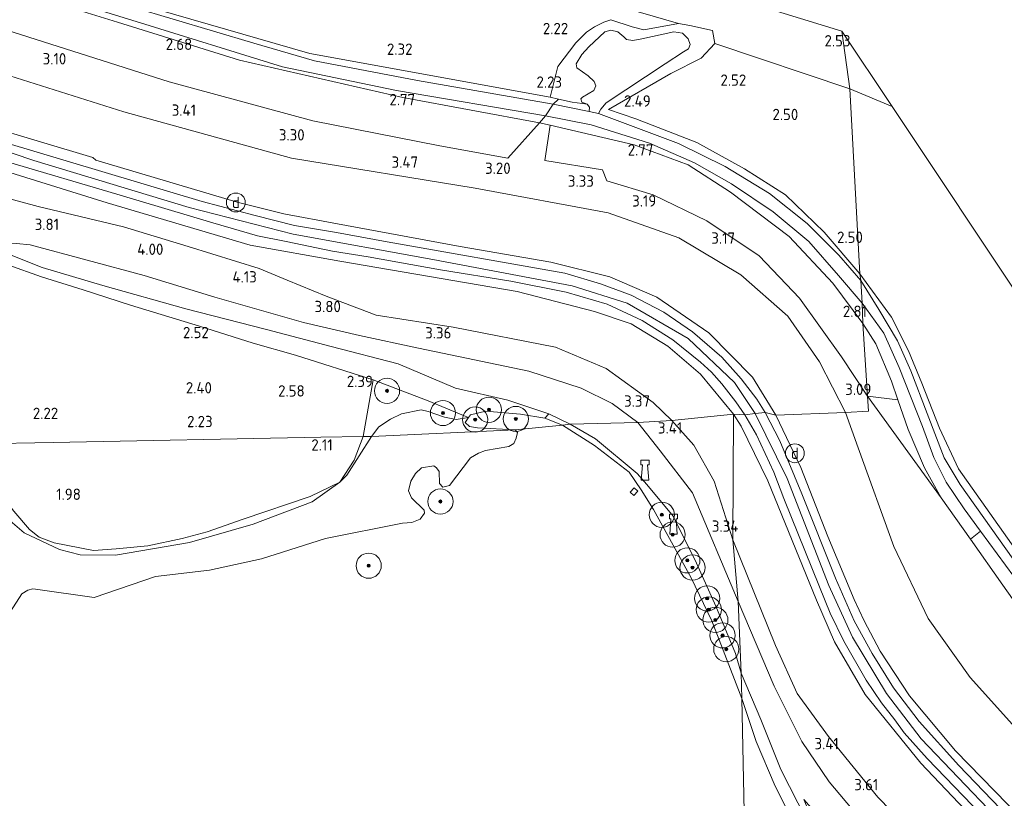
# Model space of a CAD drawing. Extents: x 141961 to 144947, y 416202 to 417778.
# Tile 120 of 122: x 144429 to 144586, y 417163 to 417287. Entities that reach past the tile are written whole.
import ezdxf
from ezdxf.enums import TextEntityAlignment as Align
from ezdxf.lldxf.tags import DXFTag

# ---------------------------------------------------------------- set-up
doc = ezdxf.new("R2010")
doc.units = 0
for name, color, linetype, lineweight in [('B-ME-BC-BETONVORM-GV', 50, 'Continuous', 18), ('B-ME-GR-BOOM-S', 90, 'Continuous', 25), ('B-ME-GR-GRAS-GV', 60, 'Continuous', 13), ('B-ME-GR-RIET-GV', 120, 'Continuous', 13), ('B-ME-GW-TALUD_KRUIN-G', 90, 'Continuous', 18), ('B-ME-GW-TALUD_TEEN-G', 90, 'Continuous', 18), ('B-ME-IE-MEUBILAIR_DIJKPAAL-S', 7, 'Continuous', 25), ('B-ME-IE-MEUBILAIR_WATERWEGMEUBILAIR-S', 150, 'Continuous', 25), ('B-ME-IE-TERREINAFSCHEIDING_KUNSTMATIG_HEKWERK-G', 20, 'IE-TERREINAFSCHEIDING-KUNSTMATIG', 18), ('B-ME-KG-GRENS_OPNAME-G', 210, 'KG-OPNAME', 18), ('B-ME-KW-KUNSTWERK_PONTON-GV', 170, 'Continuous', 18), ('B-ME-OB-BEKLEDING_STORTSTEEN-GV', 30, 'Continuous', 18), ('B-ME-OG-HOOGTEPUNT-S', 7, 'Continuous', 25), ('B-ME-OG-TERREIN_GROEN-GV', 7, 'Continuous', 18), ('B-ME-OG-WATER_POEL-GV', 7, 'Continuous', 18), ('B-ME-OG-WATER_SLOOT-G', 120, 'Continuous', 18), ('B-ME-OG-WATER_SLOOT-GV', 120, 'Continuous', 18), ('B-ME-WH-WINTERBED-G', 150, 'WH-WINTERBED', 18)]:
    doc.layers.add(name, color=color, linetype=linetype, lineweight=lineweight)
doc.styles.add('NLCS-ISO', font='NLCS-ISO.ttf')
doc.styles.add('NLCS-ISO-ANNOTATIVE-T18', font='NLCS-ISO.ttf', dxfattribs={"height": 1.8})
doc.styles.get("Standard").update_dxf_attribs({"font": 'arial.ttf'})
doc.linetypes.add('IE-TERREINAFSCHEIDING-KUNSTMATIG', pattern='A,4,[82,NLCS.SHX,S=0.75,R=90,X=0,Y=0],4,-2', length=10)
tags = doc.linetypes.add('KG-OPNAME', pattern='A,5.5,-2,["O",Standard,S=1.8,R=0,X=-0.5,Y=-0.9],-2,5.5,-2,[5,NLCS.SHX,S=0.75,R=0,X=0,Y=0],-2', length=19).pattern_tags.tags
tags[6] = DXFTag(74, 10)
tags = doc.linetypes.add('WH-WINTERBED', pattern='A,6,-3.5,["WB",Standard,S=1.8,R=0,X=-1.5,Y=-0.9],-3.5,6,-3.5,6,-3.5,6,-3.5,6,-3.5', length=51).pattern_tags.tags
tags[6] = DXFTag(74, 10)

# ---------------------------------------------------------------- blocks, each defined once
blk = doc.blocks.new('SAL-HOOGTELABEL-SO')
at = {"color": 0, "linetype": 'ByBlock', "lineweight": -2, "style": 'NLCS-ISO-ANNOTATIVE-T18'}
blk.add_attdef('HOOGTE', text='', height=1.8, dxfattribs=at).set_placement((2.79, 0), align=Align.RIGHT)
blk = doc.blocks.new('SGR-BOOM_01-SO')
at = {"linetype": 'ByBlock', "lineweight": 18}
h = blk.add_hatch(color=0, dxfattribs=at)
h.dxf.hatch_style = 1
edge = h.paths.add_edge_path()
edge.add_arc((0, 0), 0.25, 0, 360)
at = {"color": 0, "linetype": 'ByBlock', "lineweight": 18}
for radius in [2, 0.25]:
    blk.add_circle((0, 0), radius, dxfattribs=at)
blk = doc.blocks.new('SIE-DIJKPAAL-SO')
at = {"color": 0, "linetype": 'ByBlock', "lineweight": 18}
blk.add_circle((0, 0), 1.5, dxfattribs=at)
at = {"color": 0, "linetype": 'ByBlock', "lineweight": 18, "style": 'NLCS-ISO'}
blk.add_text('d', height=1.8, dxfattribs=at).set_placement((0, 0), align=Align.MIDDLE_CENTER)
blk = doc.blocks.new('SIE-WATER_BOLDER-SO')
at = {"color": 0, "linetype": 'ByBlock', "lineweight": 18}
blk.add_lwpolyline([(0.4, 0.87), (0.6, -1.59), (-0.6, -1.59), (-0.4, 0.87), (-0.65, 0.87), (-0.65, 1.59), (0.65, 1.59), (0.65, 0.87)], close=True, dxfattribs=at)

msp = doc.modelspace()

# ---------------------------------------------------------------- linework, layer by layer
at = {"layer": 'B-ME-BC-BETONVORM-GV'}
for points in [[(144427.09, 417267.44, 6.91), (144458.44, 417258.05, 7.07), (144466.84, 417255.87, 7.11), (144473.1, 417254.27, 7.07), (144479.77, 417253.12, 7.05), (144487.83, 417251.67, 7.05), (144516.01, 417246.67, 6.8), (144521.69, 417245.02, 6.83), (144526.57, 417243.17, 6.86), (144531.73, 417240.48, 6.92), (144536.29, 417237.37, 6.94), (144540.93, 417233.35, 6.87), (144544.01, 417229.92, 6.93), (144546.51, 417226.66, 6.92), (144547.83, 417224.59, 6.87), (144546.24, 417224.4, 6.92), (144544.59, 417224.19, 6.92), (144543.19, 417226.28, 6.87), (144540.96, 417229.12, 6.84), (144539.29, 417230.96, 6.95), (144537.57, 417232.54, 6.91), (144533.18, 417236.08, 6.93), (144528.33, 417239.16, 6.9), (144522.74, 417241.74, 6.92), (144516.26, 417243.68, 6.92), (144507.45, 417245.4, 6.96), (144496.3, 417247.22, 6.97), (144484.79, 417249.29, 7.14), (144479.16, 417250.16, 7.05), (144471.76, 417251.69, 7.07), (144467.21, 417252.62, 7.08), (144460.15, 417254.66, 7.18), (144444.89, 417259.24, 7.18), (144427.69, 417264.32, 7.03)], [(144586.47, 417156.23, 7.2), (144573.54, 417169.63, 7.19), (144569.92, 417173.68, 7.17), (144568.42, 417175.76, 7.14), (144566.32, 417178.47, 7.14), (144563.89, 417182.06, 7.12), (144560.35, 417188.26, 7.05), (144558.14, 417192.68, 7.06), (144556.44, 417196.89, 7), (144550.79, 417210.91, 6.92), (144549.19, 417215.07, 6.93), (144546.45, 417221.03, 6.9), (144544.59, 417224.19, 6.92), (144546.24, 417224.4, 6.92), (144547.83, 417224.59, 6.87), (144550.17, 417220.07, 6.88), (144553.67, 417211.66, 6.92), (144558.99, 417198.26, 6.94), (144561.95, 417191.48, 6.94), (144564.84, 417186.29, 6.94), (144568.23, 417180.82, 7.04), (144572.31, 417175.48, 7.06), (144578.57, 417168.52, 7.15), (144587.77, 417158.94, 7.16)]]:
    msp.add_polyline3d(points, dxfattribs=at)
at = {"layer": 'B-ME-GR-GRAS-GV'}
for points in [[(144560.01, 417285.14, 2.48), (144561.29, 417275.96, 2.54), (144539.82, 417283.14, 2.55), (144539.46, 417285.21, 2.49), (144535.89, 417285.99, 2.33), (144534.08, 417286.35, 2.32), (144523.63, 417289.34, 2.3), (144517.8, 417290.82, 2.21), (144517.9, 417293.05, 2.23), (144500.08, 417298.31, 2.23), (144484.56, 417303.17, 2.04), (144466.78, 417308.65, 2.13), (144457.68, 417311.6, 2.06), (144459.11, 417316.06, 2.17)], [(144526.73, 417285.79, 2.16), (144528.55, 417285.35, 2.1), (144534.08, 417286.35, 2.32), (144535.89, 417285.99, 2.33), (144539.46, 417285.21, 2.49), (144539.82, 417283.14, 2.55), (144537.67, 417280.82, 2.58), (144532.88, 417278.38, 2.58), (144522.97, 417272.69, 2.34), (144527.3, 417271.21, 2.38), (144537, 417267.45, 2.38), (144544.54, 417263.25, 2.38), (144551.05, 417259.12, 2.45), (144557.2, 417253.2, 2.44), (144562.88, 417246.58, 2.44), (144563.01, 417245.54, 1.86), (144559.55, 417249.54, 1.86), (144554.48, 417254.6, 1.86), (144548.53, 417259.36, 1.86), (144541.49, 417263.64, 1.86), (144534.08, 417267.26, 1.86), (144521.38, 417272.02, 1.86), (144521.74, 417272.73, 1.86), (144522.57, 417273.72, 1.86), (144531.96, 417279.94, 1.86), (144534.89, 417281.83, 1.86), (144535.67, 417282.33, 1.86), (144535.91, 417283.01, 1.86), (144535.59, 417283.88, 1.86), (144534.73, 417284.8, 1.86), (144533.33, 417285.01, 1.86), (144528.25, 417283.89, 1.86), (144526.83, 417283.61, 1.86), (144525.84, 417283.79, 1.86), (144525.37, 417284.19, 1.86), (144524.45, 417285.02, 1.86), (144523.33, 417285.29, 1.86), (144522.4, 417284.99, 1.86), (144519.82, 417282.64, 1.86), (144518.75, 417281.43, 1.86), (144517.85, 417279.94, 1.86), (144517.95, 417279.31, 1.86), (144519.72, 417278, 1.86), (144520.67, 417277.12, 1.86), (144520.97, 417276.42, 1.86), (144520.64, 417275.7, 1.86), (144518.81, 417274.61, 1.86), (144518.56, 417274.35, 1.86), (144518.71, 417273.86, 1.86), (144519.59, 417273.52, 1.86), (144517.21, 417273.84, 1.86), (144515.01, 417274.32, 1.86), (144513.71, 417274.61, 2.21), (144514.89, 417279.51, 2.19), (144517.75, 417283.24, 2.21), (144519.48, 417284.96, 1.87), (144520.75, 417285.79, 1.8), (144522.24, 417286.52, 1.81), (144523.32, 417286.92, 1.92)], [(144560.01, 417285.14, 2.48), (144567.98, 417273.17, 2.49), (144561.29, 417275.96, 2.54)], [(144519.93, 417273.03, 1.86), (144519.89, 417272.34, 1.86), (144514.18, 417273.54, 1.86), (144515.01, 417274.32, 1.86), (144517.21, 417273.84, 1.86), (144519.59, 417273.52, 1.86)], [(144563.22, 417241.93, 1.86), (144563.33, 417238.7, 2.66), (144558.6, 417245.09, 2.64), (144551.67, 417252.52, 2.63), (144542.34, 417259.55, 2.6), (144535.6, 417263.89, 2.65), (144527.04, 417267.09, 2.66), (144513.71, 417270.19, 2.63), (144512.02, 417270.58, 2.62), (144512.93, 417271.66, 1.86), (144520.21, 417270.26, 1.86), (144529.48, 417267.34, 1.86), (144536.59, 417264.21, 1.86), (144542.48, 417260.86, 1.86), (144549.1, 417256.45, 1.86), (144554.75, 417251.72, 1.86), (144559.47, 417246.31, 1.86)], [(144527.62, 417222.99, 3.28), (144516.86, 417222.73, 1.77), (144513.5, 417224.37, 1.81), (144506.99, 417226.5, 1.94), (144498.65, 417228.41, 2.06), (144489.55, 417232.3, 2.26), (144478.91, 417235.03, 2.74), (144468.63, 417237.75, 2.85), (144455.84, 417241.05, 2.77), (144442.65, 417244.74, 2.67), (144433.02, 417247.61, 2.64), (144423.13, 417251.48, 2.84), (144428.96, 417251.38, 3.33), (144431.12, 417251.21, 3.4), (144449.22, 417246.32, 3.48), (144460.43, 417242.9, 3.65), (144474.54, 417238.86, 3.57), (144483.42, 417236.79, 3.34), (144492.79, 417234.78, 3.15), (144510.33, 417231.15, 3.07), (144518.62, 417228.44, 3.18), (144523.52, 417226.01, 3.22)], [(144582.05, 417205.72, 1.86), (144580.42, 417204.43, 2.73), (144575.76, 417211.03, 2.73), (144573.14, 417215.8, 2.8), (144570.54, 417221.85, 2.82), (144568.9, 417226.57, 2.82), (144567.9, 417229.54, 2.78), (144565.4, 417235.45, 2.7), (144563.33, 417238.7, 2.66), (144563.22, 417241.93, 1.86), (144566.65, 417237.14, 1.86), (144569.1, 417231.69, 1.86), (144572.83, 417222.35, 1.86), (144574.64, 417217.43, 1.86), (144576.58, 417213.51, 1.86), (144579.42, 417209.29, 1.86)], [(144573.14, 417215.8, 2.8), (144575.76, 417211.03, 2.73), (144564.08, 417227.18, 3.1), (144568.9, 417226.57, 2.82), (144570.54, 417221.85, 2.82)], [(144543.55, 417194.55, 3.22), (144544.04, 417183.18, 1.73), (144543.14, 417186.32, 1.73), (144539.99, 417193.79, 1.97), (144536.94, 417200.65, 2.13), (144533.25, 417208.1, 2.15), (144529.07, 417213.15, 1.89), (144527.5, 417214.9, 1.9), (144520.87, 417220.38, 1.81), (144516.86, 417222.73, 1.77), (144527.62, 417222.99, 3.28), (144531.17, 417218.47, 3.17), (144536.27, 417211.8, 3.22)], [(144542.69, 417204.32, 3.51), (144543.55, 417194.55, 3.22), (144536.27, 417211.8, 3.22), (144531.17, 417218.47, 3.17), (144527.62, 417222.99, 3.28), (144533.04, 417223.3, 3.57), (144536.51, 417219.36, 3.57), (144539.76, 417213.65, 3.57)], [(144542.82, 417224.31, 6.83), (144542.69, 417204.32, 3.51), (144539.76, 417213.65, 3.57), (144536.51, 417219.36, 3.57), (144533.04, 417223.3, 3.57)], [(144444.79, 417202.89, 1.63), (144441.17, 417202.67, 1.63), (144434.94, 417203.86, 1.63), (144432.57, 417204.77, 1.63), (144431.03, 417205.99, 1.63), (144428.52, 417208.92, 1.63), (144427.83, 417209.78, 1.63), (144427.51, 417210.59, 1.63), (144427.52, 417214.03, 1.63), (144427.06, 417215.42, 1.63), (144425.65, 417217.64, 1.63), (144423.33, 417219.14, 1.63), (144423.05, 417219.57, 1.63), (144434.8, 417219.8, 2.17), (144477.27, 417220.63, 2.24), (144484.02, 417220.76, 1.9), (144482.55, 417217.02, 1.9), (144480.29, 417213.48, 1.63), (144475.59, 417211.24, 1.63), (144464.93, 417207.65, 1.63), (144459.24, 417205.61, 1.63), (144455.24, 417204.58, 1.63), (144449.81, 417203.37, 1.63)]]:
    msp.add_polyline3d(points, close=True, dxfattribs=at)
for points in [[(144427.47, 417292.99, 1.86), (144447.94, 417286.66, 1.86), (144471.17, 417279.46, 1.86), (144489.31, 417275.7, 1.86), (144512.93, 417271.66, 1.86), (144512.02, 417270.58, 2.62), (144490.29, 417274.56, 2.61), (144464.37, 417280.5, 2.64), (144445.02, 417286.52, 2.59), (144425.66, 417292.54, 2.54)], [(144437.77, 417292.5, 2.2), (144475.55, 417281.59, 2.2), (144513.71, 417274.61, 2.21), (144515.01, 417274.32, 1.86), (144514.18, 417273.54, 1.86), (144492.64, 417277.28, 1.86), (144476.3, 417280.39, 1.86), (144466.63, 417283.23, 1.86), (144447.43, 417288.95, 1.86)], [(144423.73, 417286.46, 3.13), (144453.2, 417277.06, 3.19), (144476.02, 417270.86, 3.18), (144496.19, 417266.88, 3.16), (144506.98, 417264.96, 3.09), (144512.02, 417270.58, 2.62), (144513.71, 417270.19, 2.63), (144512.84, 417264.59, 2.95), (144521.99, 417263.08, 2.94), (144522.68, 417261.35, 3.08), (144530.05, 417259.13, 3.06), (144538.55, 417255, 3.08), (144546.9, 417249.42, 3.09), (144553.27, 417242.73, 3.06), (144559.98, 417233.42, 3.19), (144564.08, 417227.18, 3.1), (144564.22, 417224.76, 3.1), (144560.6, 417224.59, 3.33), (144556.44, 417232.63, 3.34), (144551.44, 417239.85, 3.28), (144543.98, 417246.4, 3.33), (144534.13, 417252.31, 3.25), (144522.9, 417256.27, 3.29), (144501.77, 417260.16, 3.47), (144472.6, 417264.96, 3.49), (144445.98, 417272.32, 3.53), (144415.76, 417281.84, 3.52)], [(144415.76, 417281.84, 3.52), (144445.98, 417272.32, 3.53), (144472.6, 417264.96, 3.49), (144501.77, 417260.16, 3.47), (144522.9, 417256.27, 3.29), (144534.13, 417252.31, 3.25), (144543.98, 417246.4, 3.33), (144551.44, 417239.85, 3.28), (144556.44, 417232.63, 3.34), (144560.6, 417224.59, 3.33), (144549.55, 417224.15, 6.83), (144545.84, 417230.17, 6.9), (144538.89, 417237.22, 6.93), (144530.62, 417242.86, 6.92), (144523.15, 417246.13, 6.92), (144513.82, 417248.44, 6.94), (144499.39, 417250.93, 6.99), (144479.93, 417254.5, 7.06), (144471.4, 417256.09, 7.07), (144464.02, 417257.95, 7.13), (144441.53, 417264.61, 7.07), (144441.07, 417265.03, 6.96), (144415.55, 417272.65, 7.05)], [(144415.55, 417272.65, 7.05), (144441.07, 417265.03, 6.96), (144441.53, 417264.61, 7.07), (144464.02, 417257.95, 7.13), (144471.4, 417256.09, 7.07), (144479.93, 417254.5, 7.06), (144499.39, 417250.93, 6.99), (144513.82, 417248.44, 6.94), (144523.15, 417246.13, 6.92), (144530.62, 417242.86, 6.92), (144538.89, 417237.22, 6.93), (144545.84, 417230.17, 6.9), (144549.55, 417224.15, 6.83), (144547.83, 417224.59, 6.87), (144546.51, 417226.66, 6.92), (144544.01, 417229.92, 6.93), (144540.93, 417233.35, 6.87), (144536.29, 417237.37, 6.94), (144531.73, 417240.48, 6.92), (144526.57, 417243.17, 6.86), (144521.69, 417245.02, 6.83), (144516.01, 417246.67, 6.8), (144487.83, 417251.67, 7.05), (144479.77, 417253.12, 7.05), (144473.1, 417254.27, 7.07), (144466.84, 417255.87, 7.11), (144458.44, 417258.05, 7.07), (144427.09, 417267.44, 6.91)], [(144419.02, 417265.4, 6.84), (144443.34, 417257.88, 6.91), (144466.07, 417251.11, 7.06), (144480.29, 417248.6, 7.03), (144508.46, 417243.77, 6.84), (144520.76, 417240.61, 6.81), (144526.57, 417238.65, 6.8), (144532.37, 417235.09, 6.8), (144537.58, 417230.67, 6.78), (144542.82, 417224.31, 6.83), (144533.04, 417223.3, 3.57), (144530.04, 417226.17, 3.55), (144522.59, 417231.54, 3.51), (144514.55, 417234.95, 3.57), (144498.28, 417238.1, 3.6), (144486.06, 417240.03, 3.72), (144478.13, 417243.02, 4.37), (144471.91, 417245.59, 4.73), (144467.47, 417247.43, 5.08), (144456.19, 417250.9, 4.93), (144445.96, 417254.02, 4.79), (144432.42, 417257.28, 4.73), (144423.35, 417259.72, 4.61)], [(144427.69, 417264.32, 7.03), (144444.89, 417259.24, 7.18), (144460.15, 417254.66, 7.18), (144467.21, 417252.62, 7.08), (144471.76, 417251.69, 7.07), (144479.16, 417250.16, 7.05), (144484.79, 417249.29, 7.14), (144496.3, 417247.22, 6.97), (144507.45, 417245.4, 6.96), (144516.26, 417243.68, 6.92), (144522.74, 417241.74, 6.92), (144528.33, 417239.16, 6.9), (144533.18, 417236.08, 6.93), (144537.57, 417232.54, 6.91), (144539.29, 417230.96, 6.95), (144540.96, 417229.12, 6.84), (144543.19, 417226.28, 6.87), (144544.59, 417224.19, 6.92), (144542.82, 417224.31, 6.83), (144537.58, 417230.67, 6.78), (144532.37, 417235.09, 6.8), (144526.57, 417238.65, 6.8), (144520.76, 417240.61, 6.81), (144508.46, 417243.77, 6.84), (144480.29, 417248.6, 7.03), (144466.07, 417251.11, 7.06), (144443.34, 417257.88, 6.91), (144419.02, 417265.4, 6.84)], [(144423.35, 417259.72, 4.61), (144432.42, 417257.28, 4.73), (144445.96, 417254.02, 4.79), (144456.19, 417250.9, 4.93), (144467.47, 417247.43, 5.08), (144471.91, 417245.59, 4.73), (144478.13, 417243.02, 4.37), (144486.06, 417240.03, 3.72), (144498.28, 417238.1, 3.6), (144514.55, 417234.95, 3.57), (144522.59, 417231.54, 3.51), (144530.04, 417226.17, 3.55), (144533.04, 417223.3, 3.57), (144527.62, 417222.99, 3.28), (144523.52, 417226.01, 3.22), (144518.62, 417228.44, 3.18), (144510.33, 417231.15, 3.07), (144492.79, 417234.78, 3.15), (144483.42, 417236.79, 3.34), (144474.54, 417238.86, 3.57), (144460.43, 417242.9, 3.65), (144449.22, 417246.32, 3.48), (144431.12, 417251.21, 3.4), (144428.96, 417251.38, 3.33)], [(144423.13, 417251.48, 2.84), (144433.02, 417247.61, 2.64), (144442.65, 417244.74, 2.67), (144455.84, 417241.05, 2.77), (144468.63, 417237.75, 2.85), (144478.91, 417235.03, 2.74), (144489.55, 417232.3, 2.26), (144498.65, 417228.41, 2.06), (144506.99, 417226.5, 1.94), (144513.5, 417224.37, 1.81), (144512.84, 417223.68, 1.63), (144508.99, 417224.3, 1.63), (144503.5, 417224.76, 1.63), (144501.07, 417224.2, 1.63), (144500.75, 417223.76, 1.63), (144499.92, 417224.09, 1.63), (144494.33, 417226.4, 1.96), (144485.61, 417229.77, 2.48), (144473.27, 417233.67, 2.69), (144466.52, 417235.56, 2.71), (144458.03, 417238.26, 2.74), (144447.04, 417241.61, 2.63), (144439.54, 417244.06, 2.65), (144432.94, 417246.1, 2.62), (144427.6, 417248, 2.66)], [(144427.6, 417248, 2.66), (144432.94, 417246.1, 2.62), (144439.54, 417244.06, 2.65), (144447.04, 417241.61, 2.63), (144458.03, 417238.26, 2.74), (144466.52, 417235.56, 2.71), (144473.27, 417233.67, 2.69), (144485.61, 417229.77, 2.48), (144484.02, 417220.76, 1.9), (144477.27, 417220.63, 2.24), (144434.8, 417219.8, 2.17), (144423.05, 417219.57, 1.63)], [(144595.88, 417189.05, 1.86), (144578.78, 417213.14, 1.86), (144576.24, 417217.37, 1.86), (144573.55, 417224.43, 1.86), (144570.97, 417231.19, 1.86), (144568.86, 417235.96, 1.86), (144565.86, 417240.94, 1.86), (144563.01, 417245.54, 1.86), (144562.88, 417246.58, 2.44), (144567.88, 417239.69, 2.46), (144570.59, 417234.35, 2.48), (144572.69, 417229.22, 2.49), (144575.54, 417222.07, 2.47), (144578.52, 417215.63, 2.43), (144593.46, 417194.49, 2.52)], [(144587.59, 417174.5, 3.21), (144580.4, 417182.51, 3.22), (144573.73, 417191.83, 3.23), (144568.24, 417203.28, 3.31), (144562.6, 417218.97, 3.41), (144560.6, 417224.59, 3.33), (144564.22, 417224.76, 3.1), (144564.08, 417227.18, 3.1), (144575.76, 417211.03, 2.73), (144580.42, 417204.43, 2.73), (144585.58, 417197.13, 2.73), (144604.62, 417170.22, 2.75)], [(144587.77, 417158.94, 7.16), (144578.57, 417168.52, 7.15), (144572.31, 417175.48, 7.06), (144568.23, 417180.82, 7.04), (144564.84, 417186.29, 6.94), (144561.95, 417191.48, 6.94), (144558.99, 417198.26, 6.94), (144553.67, 417211.66, 6.92), (144550.17, 417220.07, 6.88), (144547.83, 417224.59, 6.87), (144549.55, 417224.15, 6.83), (144553.5, 417215.85, 6.88), (144557.8, 417204.87, 6.91), (144561.99, 417194.85, 6.91), (144563.53, 417191.46, 6.91), (144566.11, 417186.66, 6.91), (144570.77, 417179.55, 6.96), (144578.05, 417170.86, 7), (144590.48, 417158.06, 7.08)], [(144590.48, 417158.06, 7.08), (144578.05, 417170.86, 7), (144570.77, 417179.55, 6.96), (144566.11, 417186.66, 6.91), (144563.53, 417191.46, 6.91), (144561.99, 417194.85, 6.91), (144557.8, 417204.87, 6.91), (144553.5, 417215.85, 6.88), (144549.55, 417224.15, 6.83), (144560.6, 417224.59, 3.33), (144562.6, 417218.97, 3.41), (144568.24, 417203.28, 3.31), (144573.73, 417191.83, 3.23), (144580.4, 417182.51, 3.22), (144587.59, 417174.5, 3.21)], [(144588.27, 417141.74, 4.32), (144578.27, 417150.61, 3.96), (144565.73, 417163.51, 3.66), (144557.89, 417173.13, 3.63), (144552.9, 417179.94, 3.54), (144549.47, 417187.59, 3.52), (144542.69, 417204.32, 3.51), (144542.82, 417224.31, 6.83), (144544.04, 417222.38, 6.82), (144548.25, 417213.7, 6.86), (144556, 417194.77, 7.01), (144558.82, 417188.13, 7.01), (144563.7, 417179.78, 7.11), (144572.55, 417168.88, 7.11), (144599.6, 417140.42, 7.11)], [(144599.6, 417140.42, 7.11), (144572.55, 417168.88, 7.11), (144563.7, 417179.78, 7.11), (144558.82, 417188.13, 7.01), (144556, 417194.77, 7.01), (144548.25, 417213.7, 6.86), (144544.04, 417222.38, 6.82), (144542.82, 417224.31, 6.83), (144544.59, 417224.19, 6.92), (144546.45, 417221.03, 6.9), (144549.19, 417215.07, 6.93), (144550.79, 417210.91, 6.92), (144556.44, 417196.89, 7), (144558.14, 417192.68, 7.06), (144560.35, 417188.26, 7.05), (144563.89, 417182.06, 7.12), (144566.32, 417178.47, 7.14), (144568.42, 417175.76, 7.14), (144569.92, 417173.68, 7.17), (144573.54, 417169.63, 7.19), (144586.47, 417156.23, 7.2)], [(144593.8, 417129.89, 3.64), (144583.33, 417140.47, 3.71), (144576.75, 417146.24, 3.51), (144567.4, 417155.64, 3.36), (144562.48, 417160.6, 3.38), (144557.98, 417165.93, 3.31), (144553.65, 417172.32, 3.31), (144549.24, 417181.13, 3.28), (144543.55, 417194.55, 3.22), (144542.69, 417204.32, 3.51), (144549.47, 417187.59, 3.52), (144552.9, 417179.94, 3.54), (144557.89, 417173.13, 3.63), (144565.73, 417163.51, 3.66), (144578.27, 417150.61, 3.96), (144588.27, 417141.74, 4.32)], [(144610.14, 417109.05, 2.71), (144585.1, 417131.04, 2.67), (144570.67, 417145.63, 2.61), (144561.33, 417155.07, 2.4), (144559.21, 417157.21, 2.26), (144553.95, 417163.1, 1.92), (144556.09, 417158.11, 1.92), (144556.46, 417155.66, 1.91), (144554.39, 417159.9, 1.72), (144550.34, 417167.89, 1.77), (144547.15, 417175.81, 1.78), (144544.04, 417183.18, 1.73), (144543.55, 417194.55, 3.22), (144549.24, 417181.13, 3.28), (144553.65, 417172.32, 3.31), (144557.98, 417165.93, 3.31), (144562.48, 417160.6, 3.38), (144567.4, 417155.64, 3.36), (144576.75, 417146.24, 3.51), (144583.33, 417140.47, 3.71), (144593.8, 417129.89, 3.64)]]:
    msp.add_polyline3d(points, dxfattribs=at)
at = {"layer": 'B-ME-GR-RIET-GV'}
for points in [[(144494.33, 417226.4, 1.96), (144499.92, 417224.09, 1.63), (144500.75, 417223.76, 1.63), (144498.79, 417223.47, 1.63), (144496.9, 417223.83, 1.63), (144494.33, 417224.73, 1.63), (144493.22, 417224.99, 1.63), (144490.07, 417224.33, 1.63), (144488.34, 417223.51, 1.63), (144486.48, 417222.3, 1.63), (144485.33, 417220.74, 1.63), (144484.02, 417220.76, 1.9), (144485.61, 417229.77, 2.48)], [(144496.9, 417223.83, 1.63), (144498.79, 417223.47, 1.63), (144500.75, 417223.76, 1.63), (144500.2, 417222.97, 1.63), (144500.91, 417222.34, 1.63), (144502.15, 417222.12, 1.63), (144508.13, 417221.82, 1.63), (144485.33, 417220.74, 1.63), (144486.48, 417222.3, 1.63), (144488.34, 417223.51, 1.63), (144490.07, 417224.33, 1.63), (144493.22, 417224.99, 1.63), (144494.33, 417224.73, 1.63)], [(144481.43, 417214.59, 1.63), (144480.29, 417213.48, 1.63), (144482.55, 417217.02, 1.9), (144484.02, 417220.76, 1.9), (144485.33, 417220.74, 1.63)]]:
    msp.add_polyline3d(points, close=True, dxfattribs=at)
msp.add_polyline3d([(144427.21, 417208.01, 1.72), (144430.2, 417205.48, 1.74), (144435.77, 417202.83, 1.75), (144439.05, 417201.96, 1.84), (144444.66, 417201.9, 1.9), (144456.41, 417203.9, 1.9), (144466.53, 417206.81, 1.9), (144475.92, 417210.39, 1.9), (144480.29, 417213.48, 1.63), (144481.43, 417214.59, 1.63), (144485.33, 417220.74, 1.63), (144508.13, 417221.82, 1.63), (144508.49, 417221.38, 1.63), (144508.29, 417220.47, 1.63), (144507.95, 417219.62, 1.63), (144507.13, 417219.16, 1.63), (144503.44, 417218.53, 1.63), (144502.3, 417218.1, 1.63), (144501.04, 417217.38, 1.63), (144497.73, 417212.98, 1.63), (144496.64, 417212.72, 1.63), (144496.14, 417213.29, 1.63), (144496.06, 417215.18, 1.63), (144495.64, 417215.8, 1.63), (144495.21, 417216.08, 1.63), (144493.28, 417215.8, 1.63), (144492.33, 417214.9, 1.63), (144491.56, 417213.64, 1.63), (144491.21, 417212.11, 1.63), (144491.66, 417211, 1.63), (144493.69, 417209.07, 1.63), (144493.76, 417208.59, 1.63), (144493.04, 417207.64, 1.63), (144491.73, 417207.1, 1.63), (144490.25, 417206.99, 1.63), (144478.03, 417204.55, 1.63), (144467.85, 417201.32, 1.63), (144459.59, 417199.51, 1.63), (144451.01, 417198.5, 1.63), (144441.3, 417195.2, 1.63), (144431.99, 417196.52, 1.63), (144431.54, 417196.56, 1.63), (144430.78, 417196.35, 1.63), (144429.79, 417195.76, 1.63), (144427.99, 417192.95, 1.63)], dxfattribs=at)
at = {"layer": 'B-ME-GW-TALUD_KRUIN-G'}
for points in [[(144517.75, 417283.24, 2.21), (144519.48, 417284.96, 1.87), (144520.75, 417285.79, 1.8), (144522.24, 417286.52, 1.81), (144523.32, 417286.92, 1.92), (144526.73, 417285.79, 2.16), (144528.55, 417285.35, 2.1), (144534.08, 417286.35, 2.32), (144535.89, 417285.99, 2.33), (144539.46, 417285.21, 2.49)], [(144522.97, 417272.69, 2.34), (144532.88, 417278.38, 2.58), (144537.67, 417280.82, 2.58), (144539.82, 417283.14, 2.55), (144539.46, 417285.21, 2.49)], [(144517.75, 417283.24, 2.21), (144514.89, 417279.51, 2.19), (144513.71, 417274.61, 2.21)], [(144423.13, 417251.48, 2.84), (144428.96, 417251.38, 3.33), (144431.12, 417251.21, 3.4), (144449.22, 417246.32, 3.48), (144460.43, 417242.9, 3.65), (144474.54, 417238.86, 3.57), (144483.42, 417236.79, 3.34)], [(144483.42, 417236.79, 3.34), (144492.79, 417234.78, 3.15), (144510.33, 417231.15, 3.07), (144518.62, 417228.44, 3.18), (144523.52, 417226.01, 3.22), (144527.62, 417222.99, 3.28)], [(144543.55, 417194.55, 3.22), (144536.27, 417211.8, 3.22), (144531.17, 417218.47, 3.17), (144527.62, 417222.99, 3.28)], [(144543.55, 417194.55, 3.22), (144549.24, 417181.13, 3.28), (144553.65, 417172.32, 3.31), (144557.98, 417165.93, 3.31), (144562.48, 417160.6, 3.38), (144567.4, 417155.64, 3.36), (144576.75, 417146.24, 3.51), (144583.33, 417140.47, 3.71), (144593.8, 417129.89, 3.64), (144602.92, 417121.45, 3.73), (144605.44, 417119.49, 3.84), (144613.72, 417113.19, 3.82), (144615.27, 417112.22, 3.83), (144618.05, 417111.52, 3.83), (144620.85, 417111.25, 3.8), (144624.75, 417111.41, 3.96), (144629.73, 417112.16, 3.83), (144637.69, 417113.36, 3.76), (144648.36, 417114.46, 3.73), (144660.24, 417115.71, 3.52), (144675.23, 417117.52, 3.66), (144688.87, 417119.02, 3.79), (144695.68, 417120.06, 3.84)]]:
    msp.add_polyline3d(points, dxfattribs=at)
at = {"layer": 'B-ME-GW-TALUD_TEEN-G'}
for points in [[(144385.06, 417286.77, 5.98), (144390.54, 417286.9, 5.3), (144397.36, 417286.92, 3.85), (144403.68, 417285.76, 3.58), (144415.76, 417281.84, 3.52), (144445.98, 417272.32, 3.53), (144472.6, 417264.96, 3.49), (144501.77, 417260.16, 3.47), (144522.9, 417256.27, 3.29), (144534.13, 417252.31, 3.25), (144543.98, 417246.4, 3.33), (144551.44, 417239.85, 3.28), (144556.44, 417232.63, 3.34), (144560.6, 417224.59, 3.33)], [(144348.41, 417286.61, 4.93), (144351.64, 417284.52, 4.59), (144353.58, 417283.12, 4.53), (144354.88, 417282.67, 4.56), (144357.48, 417281.43, 4.56), (144362.73, 417279.5, 4.54), (144371.7, 417276.34, 4.54), (144382.25, 417274.06, 4.6), (144398.26, 417268.53, 4.76), (144410.97, 417264.22, 4.88), (144423.35, 417259.72, 4.61), (144432.42, 417257.28, 4.73), (144445.96, 417254.02, 4.79), (144456.19, 417250.9, 4.93), (144467.47, 417247.43, 5.08), (144471.91, 417245.59, 4.73), (144478.13, 417243.02, 4.37), (144486.06, 417240.03, 3.72), (144498.28, 417238.1, 3.6)], [(144516.86, 417222.73, 1.77), (144513.5, 417224.37, 1.81), (144506.99, 417226.5, 1.94), (144498.65, 417228.41, 2.06), (144489.55, 417232.3, 2.26), (144478.91, 417235.03, 2.74), (144468.63, 417237.75, 2.85), (144455.84, 417241.05, 2.77), (144442.65, 417244.74, 2.67), (144433.02, 417247.61, 2.64), (144423.13, 417251.48, 2.84)], [(144533.04, 417223.3, 3.57), (144530.04, 417226.17, 3.55), (144522.59, 417231.54, 3.51), (144514.55, 417234.95, 3.57), (144498.28, 417238.1, 3.6)], [(144560.6, 417224.59, 3.33), (144562.6, 417218.97, 3.41), (144568.24, 417203.28, 3.31), (144573.73, 417191.83, 3.23), (144580.4, 417182.51, 3.22), (144587.59, 417174.5, 3.21), (144613.43, 417149.08, 3.38), (144620.75, 417143.56, 3.23), (144628.07, 417140.15, 3.13), (144637.39, 417139.9, 3.09), (144652.87, 417141.09, 3.09), (144690.56, 417145.24, 3.1), (144707.64, 417148.44, 3.02), (144734.94, 417151.53, 3.02), (144741.06, 417151.41, 3.45), (144746.04, 417150.37, 4.04)], [(144533.04, 417223.3, 3.57), (144536.51, 417219.36, 3.57), (144539.76, 417213.65, 3.57), (144542.69, 417204.32, 3.51)], [(144565.73, 417163.51, 3.66), (144557.89, 417173.13, 3.63), (144552.9, 417179.94, 3.54), (144549.47, 417187.59, 3.52), (144542.69, 417204.32, 3.51)]]:
    msp.add_polyline3d(points, dxfattribs=at)
at = {"layer": 'B-ME-IE-TERREINAFSCHEIDING_KUNSTMATIG_HEKWERK-G'}
for points in [[(144284.09, 417324.18, 4.8), (144288.66, 417322.99, 5.4), (144298.68, 417319.9, 6.51), (144306.78, 417317.02, 6.85), (144314.1, 417314.14, 7), (144319.25, 417312.08, 6.8), (144332.73, 417303.19, 6.94), (144349.13, 417291.28, 6.83), (144359.67, 417285.29, 6.85), (144375.57, 417279.54, 6.79), (144389.52, 417275.13, 6.54), (144419.02, 417265.4, 6.84), (144443.34, 417257.88, 6.91), (144466.07, 417251.11, 7.06), (144480.29, 417248.6, 7.03), (144508.46, 417243.77, 6.84), (144520.76, 417240.61, 6.81), (144526.57, 417238.65, 6.8), (144532.37, 417235.09, 6.8), (144537.58, 417230.67, 6.78), (144542.82, 417224.31, 6.83)], [(144506.98, 417264.96, 3.09), (144496.19, 417266.88, 3.16), (144476.02, 417270.86, 3.18), (144453.2, 417277.06, 3.19), (144423.73, 417286.46, 3.13), (144401.5, 417293.54, 3.45), (144392.64, 417296.26, 3.96), (144390.13, 417297.27, 4.68)], [(144384.05, 417283.92, 6.72), (144387.63, 417282.36, 6.66), (144415.55, 417272.65, 7.05), (144441.07, 417265.03, 6.96), (144441.53, 417264.61, 7.07), (144464.02, 417257.95, 7.13), (144471.4, 417256.09, 7.07), (144479.93, 417254.5, 7.06), (144499.39, 417250.93, 6.99), (144513.82, 417248.44, 6.94), (144523.15, 417246.13, 6.92), (144530.62, 417242.86, 6.92), (144538.89, 417237.22, 6.93), (144545.84, 417230.17, 6.9), (144549.55, 417224.15, 6.83)], [(144513.71, 417274.61, 2.21), (144515.01, 417274.32, 1.86), (144517.21, 417273.84, 1.86), (144519.59, 417273.52, 1.86)], [(144515.01, 417274.32, 1.86), (144514.18, 417273.54, 1.86), (144512.93, 417271.66, 1.86), (144512.02, 417270.58, 2.62), (144506.98, 417264.96, 3.09)], [(144546.9, 417249.42, 3.09), (144538.55, 417255, 3.08), (144530.05, 417259.13, 3.06), (144522.68, 417261.35, 3.08)], [(144546.9, 417249.42, 3.09), (144553.27, 417242.73, 3.06), (144559.98, 417233.42, 3.19), (144564.08, 417227.18, 3.1)], [(144427.6, 417248, 2.66), (144432.94, 417246.1, 2.62), (144439.54, 417244.06, 2.65), (144447.04, 417241.61, 2.63), (144458.03, 417238.26, 2.74), (144466.52, 417235.56, 2.71), (144473.27, 417233.67, 2.69), (144485.61, 417229.77, 2.48), (144494.33, 417226.4, 1.96), (144499.92, 417224.09, 1.63), (144500.75, 417223.76, 1.63)], [(144485.61, 417229.77, 2.48), (144484.02, 417220.76, 1.9)], [(144564.08, 417227.18, 3.1), (144575.76, 417211.03, 2.73)], [(144542.82, 417224.31, 6.83), (144544.04, 417222.38, 6.82), (144548.25, 417213.7, 6.86), (144556, 417194.77, 7.01), (144558.82, 417188.13, 7.01), (144563.7, 417179.78, 7.11), (144572.55, 417168.88, 7.11), (144599.6, 417140.42, 7.11), (144610.79, 417129.57, 7.26), (144614.75, 417126.07, 7.17), (144619.06, 417124.22, 7.16), (144624.31, 417123.29, 7.12), (144637.85, 417123.57, 7.12), (144664.7, 417126.32, 7.07), (144691.56, 417129.06, 7.01), (144698.44, 417129.04, 6.77)], [(144549.55, 417224.15, 6.83), (144553.5, 417215.85, 6.88), (144557.8, 417204.87, 6.91), (144561.99, 417194.85, 6.91), (144563.53, 417191.46, 6.91), (144566.11, 417186.66, 6.91), (144570.77, 417179.55, 6.96), (144578.05, 417170.86, 7), (144590.48, 417158.06, 7.08), (144606.49, 417141.77, 7.14), (144614.02, 417135.49, 7.14), (144620.2, 417132.26, 7.14), (144627.1, 417130.15, 7.14), (144634.03, 417129.35, 7.14), (144636.98, 417129.23, 7.24), (144642.42, 417129.59, 7.16), (144664.35, 417131.77, 7.16), (144695.54, 417135.24, 7.14), (144697.84, 417135.27, 6.94), (144705.28, 417138.99, 6.7), (144709.75, 417140.64, 6.48), (144722.92, 417145.1, 5.46), (144737.23, 417148.75, 4.43), (144746.04, 417150.37, 4.04)], [(144484.02, 417220.76, 1.9), (144482.55, 417217.02, 1.9), (144480.29, 417213.48, 1.63), (144475.92, 417210.39, 1.9), (144466.53, 417206.81, 1.9), (144456.41, 417203.9, 1.9), (144444.66, 417201.9, 1.9)], [(144420.61, 417219.41, 1.9), (144427.21, 417208.01, 1.72), (144430.2, 417205.48, 1.74), (144435.77, 417202.83, 1.75), (144439.05, 417201.96, 1.84), (144444.66, 417201.9, 1.9)]]:
    msp.add_polyline3d(points, dxfattribs=at)
at = {"layer": 'B-ME-KG-GRENS_OPNAME-G'}
for points in [[(144560.01, 417285.14, 2.48), (144459.11, 417316.06, 2.17), (144424.68, 417326.61, 2.48), (144423.23, 417326.97, 1.86), (144422.76, 417327.09, 1.86), (144420.97, 417327.76, 1.86), (144419.72, 417328.36, 2.73), (144418.98, 417328.69, 2.65), (144418.31, 417328.96, 2.87), (144414.22, 417329.73, 3.03), (144411.9, 417330.59, 2.91), (144381.78, 417339.62, 3.11), (144370, 417343.15, 3.08), (144357.08, 417347.03, 3.17), (144338.38, 417352.64, 3.29)], [(144923.24, 417191.52, 3.44), (144856.83, 417202.09, 3.51), (144812.94, 417197.08, 3.7), (144812.41, 417196.97, 3.67), (144809.36, 417196.77, 3.66), (144808.69, 417196.8, 3.7), (144712.99, 417184.64, 2.41), (144669.83, 417179.55, 2.72), (144632.42, 417174.35, 2.66), (144630.33, 417178.23, 2.66), (144627.32, 417183.12, 2.85), (144610.66, 417209.1, 2.56), (144567.98, 417273.17, 2.49), (144560.01, 417285.14, 2.48)]]:
    msp.add_polyline3d(points, dxfattribs=at)
at = {"layer": 'B-ME-KW-KUNSTWERK_PONTON-GV'}
msp.add_polyline3d([(144527.61, 417212.07, 2.07), (144526.96, 417211.39, 2.02), (144526.4, 417211.92, 1.98), (144527.05, 417212.6, 2.04)], close=True, dxfattribs=at)
at = {"layer": 'B-ME-OB-BEKLEDING_STORTSTEEN-GV'}
for points in [[(144516.86, 417222.73, 1.77), (144515.68, 417222.56, 1.63), (144512.84, 417223.68, 1.63), (144513.5, 417224.37, 1.81)], [(144544.04, 417183.18, 1.73), (144544.12, 417179.16, 1.6), (144539.37, 417191.47, 1.63), (144536.07, 417198.31, 1.63), (144530.08, 417209.14, 1.63), (144528.17, 417212.28, 1.63), (144526.24, 417215.07, 1.63), (144520.74, 417219.31, 1.63), (144515.68, 417222.56, 1.63), (144516.86, 417222.73, 1.77), (144520.87, 417220.38, 1.81), (144527.5, 417214.9, 1.9), (144529.07, 417213.15, 1.89), (144533.25, 417208.1, 2.15), (144536.94, 417200.65, 2.13), (144539.99, 417193.79, 1.97), (144543.14, 417186.32, 1.73)], [(144556.46, 417155.66, 1.91), (144554.44, 417155.49, 1.6), (144551.43, 417161.26, 1.6), (144549.43, 417165.22, 1.6), (144546.42, 417172.33, 1.6), (144544.12, 417179.16, 1.6), (144544.04, 417183.18, 1.73), (144547.15, 417175.81, 1.78), (144550.34, 417167.89, 1.77), (144554.39, 417159.9, 1.72)]]:
    msp.add_polyline3d(points, close=True, dxfattribs=at)
at = {"layer": 'B-ME-OG-TERREIN_GROEN-GV'}
for points in [[(144512.02, 417270.58, 2.62), (144506.98, 417264.96, 3.09), (144496.19, 417266.88, 3.16), (144476.02, 417270.86, 3.18), (144453.2, 417277.06, 3.19), (144423.73, 417286.46, 3.13), (144401.5, 417293.54, 3.45), (144392.64, 417296.26, 3.96), (144401.59, 417308.14, 2.92), (144406.99, 417311.31, 2.48), (144410.62, 417312.42, 2.4), (144413.92, 417314.1, 2.33), (144415.61, 417316.49, 2.3), (144416.09, 417317.77, 2.21), (144417.15, 417307.61, 2.1), (144416.92, 417301.01, 2.17), (144417.26, 417296.58, 2.36), (144419.18, 417294.24, 2.51), (144425.66, 417292.54, 2.54), (144445.02, 417286.52, 2.59), (144464.37, 417280.5, 2.64), (144490.29, 417274.56, 2.61)], [(144561.29, 417275.96, 2.54), (144562.88, 417246.58, 2.44), (144557.2, 417253.2, 2.44), (144551.05, 417259.12, 2.45), (144544.54, 417263.25, 2.38), (144537, 417267.45, 2.38), (144527.3, 417271.21, 2.38), (144522.97, 417272.69, 2.34), (144532.88, 417278.38, 2.58), (144537.67, 417280.82, 2.58), (144539.82, 417283.14, 2.55)], [(144620.16, 417171.62, 2.61), (144616.08, 417164.96, 2.66), (144611.97, 417169.6, 2.57), (144606.27, 417176.08, 2.55), (144593.46, 417194.49, 2.52), (144578.52, 417215.63, 2.43), (144575.54, 417222.07, 2.47), (144572.69, 417229.22, 2.49), (144570.59, 417234.35, 2.48), (144567.88, 417239.69, 2.46), (144562.88, 417246.58, 2.44), (144561.29, 417275.96, 2.54), (144567.98, 417273.17, 2.49), (144610.66, 417209.1, 2.56), (144627.32, 417183.12, 2.85)], [(144563.33, 417238.7, 2.66), (144564.08, 417227.18, 3.1), (144559.98, 417233.42, 3.19), (144553.27, 417242.73, 3.06), (144546.9, 417249.42, 3.09), (144538.55, 417255, 3.08), (144530.05, 417259.13, 3.06), (144522.68, 417261.35, 3.08), (144521.99, 417263.08, 2.94), (144512.84, 417264.59, 2.95), (144513.71, 417270.19, 2.63), (144527.04, 417267.09, 2.66), (144535.6, 417263.89, 2.65), (144542.34, 417259.55, 2.6), (144551.67, 417252.52, 2.63), (144558.6, 417245.09, 2.64)], [(144567.9, 417229.54, 2.78), (144568.9, 417226.57, 2.82), (144564.08, 417227.18, 3.1), (144563.33, 417238.7, 2.66), (144565.4, 417235.45, 2.7)]]:
    msp.add_polyline3d(points, close=True, dxfattribs=at)
msp.add_polyline3d([(144523.63, 417289.34, 2.3), (144534.08, 417286.35, 2.32), (144528.55, 417285.35, 2.1), (144526.73, 417285.79, 2.16), (144523.32, 417286.92, 1.92), (144522.24, 417286.52, 1.81), (144520.75, 417285.79, 1.8), (144519.48, 417284.96, 1.87), (144517.75, 417283.24, 2.21), (144514.89, 417279.51, 2.19), (144513.71, 417274.61, 2.21), (144475.55, 417281.59, 2.2), (144437.77, 417292.5, 2.2)], dxfattribs=at)
at = {"layer": 'B-ME-OG-WATER_POEL-GV'}
for points in [[(144525.84, 417283.79, 1.86), (144526.83, 417283.61, 1.86), (144528.25, 417283.89, 1.86), (144533.33, 417285.01, 1.86), (144534.73, 417284.8, 1.86), (144535.59, 417283.88, 1.86), (144535.91, 417283.01, 1.86), (144535.67, 417282.33, 1.86), (144534.89, 417281.83, 1.86), (144531.96, 417279.94, 1.86), (144522.57, 417273.72, 1.86), (144521.74, 417272.73, 1.86), (144521.38, 417272.02, 1.86), (144519.89, 417272.34, 1.86), (144519.93, 417273.03, 1.86), (144519.59, 417273.52, 1.86), (144518.71, 417273.86, 1.86), (144518.56, 417274.35, 1.86), (144518.81, 417274.61, 1.86), (144520.64, 417275.7, 1.86), (144520.97, 417276.42, 1.86), (144520.67, 417277.12, 1.86), (144519.72, 417278, 1.86), (144517.95, 417279.31, 1.86), (144517.85, 417279.94, 1.86), (144518.75, 417281.43, 1.86), (144519.82, 417282.64, 1.86), (144522.4, 417284.99, 1.86), (144523.33, 417285.29, 1.86), (144524.45, 417285.02, 1.86), (144525.37, 417284.19, 1.86)], [(144515.68, 417222.56, 1.63), (144508.13, 417221.82, 1.63), (144502.15, 417222.12, 1.63), (144500.91, 417222.34, 1.63), (144500.2, 417222.97, 1.63), (144500.75, 417223.76, 1.63), (144501.07, 417224.2, 1.63), (144503.5, 417224.76, 1.63), (144508.99, 417224.3, 1.63), (144512.84, 417223.68, 1.63)], [(144551.34, 417123.29, 1.6), (144545.53, 417112.37, 1.6), (144544.12, 417179.16, 1.6), (144546.42, 417172.33, 1.6), (144549.43, 417165.22, 1.6), (144551.43, 417161.26, 1.6), (144554.44, 417155.49, 1.6), (144554.92, 417153.95, 1.6), (144555.39, 417152.06, 1.6), (144555.53, 417149.42, 1.6), (144556.18, 417143.85, 1.6), (144555.94, 417137.27, 1.6), (144555.74, 417135.76, 1.6), (144555.21, 417134.36, 1.6), (144553.17, 417129.15, 1.6)]]:
    msp.add_polyline3d(points, close=True, dxfattribs=at)
for points in [[(144427.99, 417192.95, 1.63), (144429.79, 417195.76, 1.63), (144430.78, 417196.35, 1.63), (144431.54, 417196.56, 1.63), (144431.99, 417196.52, 1.63), (144441.3, 417195.2, 1.63), (144451.01, 417198.5, 1.63), (144459.59, 417199.51, 1.63), (144467.85, 417201.32, 1.63), (144478.03, 417204.55, 1.63), (144490.25, 417206.99, 1.63), (144491.73, 417207.1, 1.63), (144493.04, 417207.64, 1.63), (144493.76, 417208.59, 1.63), (144493.69, 417209.07, 1.63), (144491.66, 417211, 1.63), (144491.21, 417212.11, 1.63), (144491.56, 417213.64, 1.63), (144492.33, 417214.9, 1.63), (144493.28, 417215.8, 1.63), (144495.21, 417216.08, 1.63), (144495.64, 417215.8, 1.63), (144496.06, 417215.18, 1.63), (144496.14, 417213.29, 1.63), (144496.64, 417212.72, 1.63), (144497.73, 417212.98, 1.63), (144501.04, 417217.38, 1.63), (144502.3, 417218.1, 1.63), (144503.44, 417218.53, 1.63), (144507.13, 417219.16, 1.63), (144507.95, 417219.62, 1.63), (144508.29, 417220.47, 1.63), (144508.49, 417221.38, 1.63), (144508.13, 417221.82, 1.63), (144515.68, 417222.56, 1.63), (144520.74, 417219.31, 1.63), (144526.24, 417215.07, 1.63), (144528.17, 417212.28, 1.63), (144530.08, 417209.14, 1.63), (144536.07, 417198.31, 1.63), (144539.37, 417191.47, 1.63), (144544.12, 417179.16, 1.6), (144545.53, 417112.37, 1.6)], [(144428.52, 417208.92, 1.63), (144431.03, 417205.99, 1.63), (144432.57, 417204.77, 1.63), (144434.94, 417203.86, 1.63), (144441.17, 417202.67, 1.63), (144444.79, 417202.89, 1.63), (144449.81, 417203.37, 1.63), (144455.24, 417204.58, 1.63), (144459.24, 417205.61, 1.63), (144464.93, 417207.65, 1.63), (144475.59, 417211.24, 1.63), (144480.29, 417213.48, 1.63), (144475.92, 417210.39, 1.9), (144466.53, 417206.81, 1.9), (144456.41, 417203.9, 1.9), (144444.66, 417201.9, 1.9), (144439.05, 417201.96, 1.84), (144435.77, 417202.83, 1.75), (144430.2, 417205.48, 1.74), (144427.21, 417208.01, 1.72)]]:
    msp.add_polyline3d(points, dxfattribs=at)
at = {"layer": 'B-ME-OG-WATER_SLOOT-G'}
for points in [[(144419.72, 417328.36, 2.73), (144417.37, 417326.49, 2.69), (144416.3, 417324.07, 2.5), (144416.23, 417322.82, 2.42), (144416.05, 417319.97, 2.24), (144416.09, 417317.77, 2.21), (144417.15, 417307.61, 2.1), (144416.92, 417301.01, 2.17), (144417.26, 417296.58, 2.36), (144419.18, 417294.24, 2.51), (144425.66, 417292.54, 2.54), (144445.02, 417286.52, 2.59), (144464.37, 417280.5, 2.64), (144490.29, 417274.56, 2.61), (144512.02, 417270.58, 2.62), (144513.71, 417270.19, 2.63), (144527.04, 417267.09, 2.66), (144535.6, 417263.89, 2.65), (144542.34, 417259.55, 2.6), (144551.67, 417252.52, 2.63), (144558.6, 417245.09, 2.64), (144563.33, 417238.7, 2.66)], [(144513.71, 417274.61, 2.21), (144475.55, 417281.59, 2.2), (144437.77, 417292.5, 2.2)], [(144562.88, 417246.58, 2.44), (144557.2, 417253.2, 2.44), (144551.05, 417259.12, 2.45), (144544.54, 417263.25, 2.38), (144537, 417267.45, 2.38), (144527.3, 417271.21, 2.38), (144522.97, 417272.69, 2.34)], [(144562.88, 417246.58, 2.44), (144567.88, 417239.69, 2.46), (144570.59, 417234.35, 2.48), (144572.69, 417229.22, 2.49), (144575.54, 417222.07, 2.47), (144578.52, 417215.63, 2.43), (144593.46, 417194.49, 2.52), (144606.27, 417176.08, 2.55), (144611.97, 417169.6, 2.57), (144616.08, 417164.96, 2.66), (144620.26, 417160.22, 2.69), (144620.49, 417158.96, 2.67), (144619.66, 417157.83, 2.6), (144617.99, 417157.48, 2.6), (144615.67, 417158.23, 2.71)], [(144563.33, 417238.7, 2.66), (144565.4, 417235.45, 2.7), (144567.9, 417229.54, 2.78), (144568.9, 417226.57, 2.82), (144570.54, 417221.85, 2.82), (144573.14, 417215.8, 2.8), (144575.76, 417211.03, 2.73)]]:
    msp.add_polyline3d(points, dxfattribs=at)
at = {"layer": 'B-ME-OG-WATER_SLOOT-GV'}
for points in [[(144447.43, 417288.95, 1.86), (144466.63, 417283.23, 1.86), (144476.3, 417280.39, 1.86), (144492.64, 417277.28, 1.86), (144514.18, 417273.54, 1.86), (144512.93, 417271.66, 1.86), (144489.31, 417275.7, 1.86), (144471.17, 417279.46, 1.86), (144447.94, 417286.66, 1.86), (144427.47, 417292.99, 1.86)], [(144587.33, 417198.53, 1.86), (144582.05, 417205.72, 1.86), (144579.42, 417209.29, 1.86), (144576.58, 417213.51, 1.86), (144574.64, 417217.43, 1.86), (144572.83, 417222.35, 1.86), (144569.1, 417231.69, 1.86), (144566.65, 417237.14, 1.86), (144563.22, 417241.93, 1.86), (144563.01, 417245.54, 1.86), (144565.86, 417240.94, 1.86), (144568.86, 417235.96, 1.86), (144570.97, 417231.19, 1.86), (144573.55, 417224.43, 1.86), (144576.24, 417217.37, 1.86), (144578.78, 417213.14, 1.86), (144595.88, 417189.05, 1.86)]]:
    msp.add_polyline3d(points, dxfattribs=at)
msp.add_polyline3d([(144563.01, 417245.54, 1.86), (144563.22, 417241.93, 1.86), (144559.47, 417246.31, 1.86), (144554.75, 417251.72, 1.86), (144549.1, 417256.45, 1.86), (144542.48, 417260.86, 1.86), (144536.59, 417264.21, 1.86), (144529.48, 417267.34, 1.86), (144520.21, 417270.26, 1.86), (144512.93, 417271.66, 1.86), (144514.18, 417273.54, 1.86), (144519.89, 417272.34, 1.86), (144521.38, 417272.02, 1.86), (144534.08, 417267.26, 1.86), (144541.49, 417263.64, 1.86), (144548.53, 417259.36, 1.86), (144554.48, 417254.6, 1.86), (144559.55, 417249.54, 1.86)], close=True, dxfattribs=at)
at = {"layer": 'B-ME-WH-WINTERBED-G'}
for points in [[(144546.24, 417224.4, 6.92), (144542.97, 417229.32, 6.87), (144535.6, 417236.34, 6.85), (144525.93, 417241.91, 6.91), (144517.2, 417244.66, 6.84), (144495.04, 417248.85, 6.99), (144472.91, 417252.89, 7.09), (144456.38, 417257.11, 7.11), (144431.73, 417264.56, 6.98), (144404.31, 417273.84, 6.88), (144376.88, 417283.12, 6.78), (144361.2, 417289.01, 6.93), (144347.21, 417297.33, 7), (144325.87, 417311.32, 6.99), (144304.53, 417325.32, 6.98), (144284.02, 417338.49, 6.93), (144264.4, 417349.15, 6.89), (144244.78, 417359.8, 6.84), (144223.26, 417371.07, 6.83), (144201.75, 417382.35, 6.83), (144182.32, 417392.41, 6.8), (144162.97, 417402.43, 6.77)], [(144595.79, 417148.69, 7.2), (144584.36, 417160.46, 7.11), (144572.61, 417172.75, 7.21), (144567.09, 417179.97, 7.08), (144561.69, 417188.88, 6.94), (144557.95, 417197.12, 6.92), (144551.31, 417214.09, 6.92), (144546.24, 417224.4, 6.92)]]:
    msp.add_polyline3d(points, dxfattribs=at)

# ---------------------------------------------------------------- block references
at = {"layer": 'B-ME-GR-BOOM-S'}
for p in [(144487.79, 417228, 2.35), (144496.67, 417224.48, 1.88), (144503.97, 417225, 1.67), (144501.78, 417223.44, 1.66), (144508.24, 417223.54, 1.62), (144496.27, 417210.43, 1.75), (144531.42, 417208.33, 1.74), (144533.14, 417205.18, 1.74), (144535.48, 417201.08, 1.74), (144484.88, 417200.24, 1.76), (144536.29, 417199.94, 1.74), (144538.62, 417195.05, 1.74), (144538.88, 417193.27, 1.74), (144539.93, 417191.63, 1.74), (144541.07, 417189.18, 1.73), (144541.66, 417186.99, 1.74)]:
    msp.add_blockref('SGR-BOOM_01-SO', p, dxfattribs=at)
at = {"layer": 'B-ME-IE-MEUBILAIR_DIJKPAAL-S'}
for p in [(144463.79, 417257.91, 7.08), (144552.55, 417218.09, 6.97)]:
    msp.add_blockref('SIE-DIJKPAAL-SO', p, dxfattribs=at)
at = {"layer": 'B-ME-IE-MEUBILAIR_WATERWEGMEUBILAIR-S'}
for p in [(144528.74, 417215.4, 2.42), (144533.28, 417206.82, 2.03)]:
    msp.add_blockref('SIE-WATER_BOLDER-SO', p, dxfattribs=at)
at = {"layer": 'B-ME-OG-HOOGTEPUNT-S'}
for p, values in [((144513.77, 417284.63, 2.22), {'HOOGTE': '2.22'}), ((144454.08, 417282.13, 2.68), {'HOOGTE': '2.68'}), ((144558.6, 417282.69, 2.53), {'HOOGTE': '2.53'}), ((144489.05, 417281.35, 2.32), {'HOOGTE': '2.32'}), ((144434.07, 417279.83, 3.1), {'HOOGTE': '3.10'}), ((144512.79, 417276.13, 2.23), {'HOOGTE': '2.23'}), ((144542.04, 417276.44, 2.52), {'HOOGTE': '2.52'}), ((144489.47, 417273.35, 2.77), {'HOOGTE': '2.77'}), ((144526.87, 417273.13, 2.49), {'HOOGTE': '2.49'}), ((144454.68, 417271.67, 3.41), {'HOOGTE': '3.41'}), ((144550.3, 417270.99, 2.5), {'HOOGTE': '2.50'}), ((144471.92, 417267.75, 3.3), {'HOOGTE': '3.30'}), ((144527.3, 417265.36, 2.77), {'HOOGTE': '2.77'}), ((144489.93, 417263.42, 3.46), {'HOOGTE': '3.47'}), ((144504.63, 417262.45, 3.2), {'HOOGTE': '3.20'}), ((144517.85, 417260.41, 3.33), {'HOOGTE': '3.33'}), ((144527.76, 417257.26, 3.19), {'HOOGTE': '3.19'}), ((144432.93, 417253.54, 3.81), {'HOOGTE': '3.81'}), ((144540.27, 417251.36, 3.17), {'HOOGTE': '3.17'}), ((144560.56, 417251.49, 2.5), {'HOOGTE': '2.50'}), ((144449.49, 417249.59, 4), {'HOOGTE': '4.00'}), ((144464.33, 417245.2, 4.13), {'HOOGTE': '4.13'}), ((144477.67, 417240.49, 3.8), {'HOOGTE': '3.80'}), ((144561.22, 417239.73, 2.81), {'HOOGTE': '2.81'}), ((144456.7, 417236.36, 2.52), {'HOOGTE': '2.52'}), ((144495.22, 417236.31, 3.36), {'HOOGTE': '3.36'}), ((144457.2, 417227.59, 2.4), {'HOOGTE': '2.40'}), ((144482.77, 417228.61, 2.39), {'HOOGTE': '2.39'}), ((144561.91, 417227.35, 3.09), {'HOOGTE': '3.09'}), ((144471.93, 417227.09, 2.58), {'HOOGTE': '2.58'}), ((144526.77, 417225.48, 3.37), {'HOOGTE': '3.37'}), ((144432.79, 417223.53, 2.22), {'HOOGTE': '2.22'}), ((144457.31, 417222.23, 2.23), {'HOOGTE': '2.23'}), ((144531.88, 417221.22, 3.41), {'HOOGTE': '3.41'}), ((144476.38, 417218.52, 2.1), {'HOOGTE': '2.11'}), ((144436.39, 417210.68, 1.98), {'HOOGTE': '1.98'}), ((144540.79, 417205.62, 3.33), {'HOOGTE': '3.34'}), ((144556.74, 417171.09, 3.41), {'HOOGTE': '3.41'}), ((144563.01, 417164.58, 3.61), {'HOOGTE': '3.61'})]:
    msp.add_blockref('SAL-HOOGTELABEL-SO', p, dxfattribs=at).add_auto_attribs(values)

doc.saveas('drawing.dxf')
